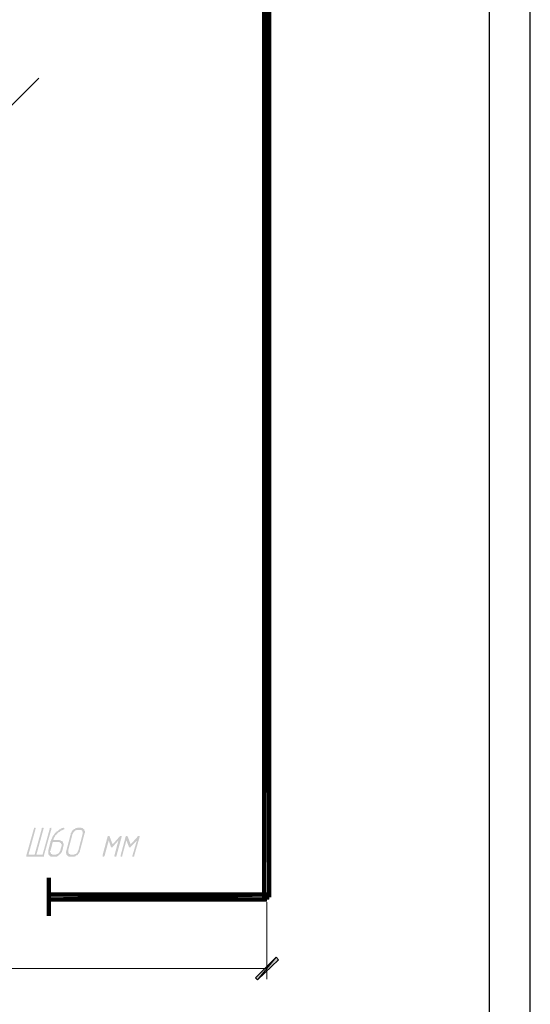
# Model space of a CAD drawing. Header units: metres. Extents: x 703615 to 712205, y 4306166 to 4311183.
# Tile 7 of 256: x 706601 to 706664, y 4306743 to 4306863. Entities that reach past the tile are written whole.
import ezdxf

# ---------------------------------------------------------------- set-up
doc = ezdxf.new("R2010")
doc.units = ezdxf.units.M
doc.header["$LTSCALE"] = 0.5
doc.layers.add('H', color=7, linetype='Continuous', lineweight=100)
doc.layers.add('P', color=250, linetype='Continuous', lineweight=100)

msp = doc.modelspace()

# ---------------------------------------------------------------- hatches: boundary and pattern name
at = {"layer": 'H', "linetype": 'ByBlock'}
for color, points in [(5, [(706631.9, 4306756.09), (706631.31, 4306877.23), (706631.31, 4306756.09), (706631.9, 4306756.09), (706631.31, 4306877.23), (706631.9, 4306877.23)]), (0, [(706603.29, 4306761.3), (706602.54, 4306761.3), (706603.4, 4306764.42), (706603.4, 4306764.53), (706603.35, 4306764.58), (706603.29, 4306764.58), (706603.24, 4306764.53), (706603.19, 4306764.53), (706603.19, 4306764.42), (706602.27, 4306761.19), (706602.27, 4306761.09), (706602.27, 4306761.03), (706602.33, 4306761.03), (706604.32, 4306761.03), (706604.37, 4306761.03), (706604.42, 4306761.03), (706604.42, 4306761.09), (706604.42, 4306761.14), (706604.42, 4306761.19), (706605.34, 4306764.42), (706605.34, 4306764.53), (706605.28, 4306764.58), (706605.23, 4306764.58), (706605.23, 4306764.53), (706605.18, 4306764.53), (706605.12, 4306764.53), (706605.12, 4306764.47), (706605.12, 4306764.42), (706604.26, 4306761.3), (706603.51, 4306761.3), (706604.37, 4306764.42), (706604.37, 4306764.53), (706604.32, 4306764.58), (706604.26, 4306764.58), (706604.21, 4306764.53), (706604.15, 4306764.53), (706604.15, 4306764.42)]), (0, [(706605.5, 4306762.81), (706606.2, 4306762.81), (706606.25, 4306762.81), (706606.3, 4306762.81), (706606.36, 4306762.81), (706606.36, 4306762.75), (706606.41, 4306762.75), (706606.47, 4306762.7), (706606.52, 4306762.65), (706606.52, 4306762.59), (706606.57, 4306762.59), (706606.57, 4306762.54), (706606.57, 4306762.49), (706606.57, 4306762.43), (706606.57, 4306762.32), (706606.41, 4306761.79), (706606.41, 4306761.73), (706606.36, 4306761.68), (706606.36, 4306761.63), (706606.3, 4306761.57), (706606.25, 4306761.46), (706606.2, 4306761.46), (706606.14, 4306761.41), (706606.09, 4306761.36), (706605.98, 4306761.36), (706605.93, 4306761.3), (706605.82, 4306761.3), (706605.77, 4306761.3), (706605.55, 4306761.3), (706605.5, 4306761.3), (706605.44, 4306761.3), (706605.39, 4306761.36), (706605.34, 4306761.36), (706605.28, 4306761.36), (706605.28, 4306761.41), (706605.23, 4306761.46), (706605.23, 4306761.52), (706605.23, 4306761.57), (706605.18, 4306761.63), (706605.18, 4306761.68), (706605.18, 4306761.73), (706605.23, 4306761.79), (706605.5, 4306762.81), (706605.23, 4306762.92), (706604.96, 4306761.79), (706604.96, 4306761.73), (706604.96, 4306761.68), (706604.96, 4306761.63), (706604.96, 4306761.52), (706604.96, 4306761.46), (706604.96, 4306761.41), (706604.96, 4306761.36), (706605.01, 4306761.3), (706605.01, 4306761.25), (706605.07, 4306761.19), (706605.12, 4306761.19), (706605.12, 4306761.14), (706605.18, 4306761.09), (706605.23, 4306761.09), (706605.23, 4306761.03), (706605.28, 4306761.03), (706605.39, 4306761.03), (706605.44, 4306761.03), (706605.5, 4306761.03), (706605.71, 4306761.03), (706605.77, 4306761.03), (706605.82, 4306761.03), (706605.87, 4306761.03), (706605.93, 4306761.03), (706605.98, 4306761.03), (706606.04, 4306761.09), (706606.09, 4306761.09), (706606.14, 4306761.14), (706606.2, 4306761.19), (706606.25, 4306761.19), (706606.3, 4306761.25), (706606.36, 4306761.3), (706606.36, 4306761.36), (706606.41, 4306761.36), (706606.47, 4306761.41), (706606.47, 4306761.46), (706606.52, 4306761.46), (706606.57, 4306761.57), (706606.63, 4306761.63), (706606.63, 4306761.68), (706606.63, 4306761.73), (706606.68, 4306761.79), (706606.79, 4306762.32), (706606.84, 4306762.43), (706606.84, 4306762.49), (706606.84, 4306762.54), (706606.84, 4306762.59), (706606.79, 4306762.65), (706606.79, 4306762.7), (706606.73, 4306762.75), (706606.73, 4306762.81), (706606.73, 4306762.86), (706606.68, 4306762.92), (706606.63, 4306762.92), (706606.63, 4306762.97), (706606.57, 4306762.97), (706606.52, 4306762.97), (706606.47, 4306763.02), (706606.41, 4306763.02), (706606.36, 4306763.02), (706606.3, 4306763.08), (706606.25, 4306763.08), (706605.55, 4306763.08), (706605.55, 4306763.13), (706605.61, 4306763.18), (706605.61, 4306763.29), (706605.66, 4306763.29), (706605.66, 4306763.35), (706605.71, 4306763.4), (706605.71, 4306763.45), (706605.77, 4306763.51), (706605.77, 4306763.56), (706605.82, 4306763.61), (706605.87, 4306763.67), (706605.93, 4306763.67), (706605.93, 4306763.72), (706605.98, 4306763.78), (706606.04, 4306763.83), (706606.09, 4306763.88), (706606.09, 4306763.94), (706606.14, 4306763.94), (706606.2, 4306763.99), (706606.25, 4306764.04), (706606.3, 4306764.04), (706606.36, 4306764.1), (706606.41, 4306764.15), (706606.47, 4306764.21), (706606.52, 4306764.21), (706606.57, 4306764.26), (706606.63, 4306764.26), (706606.73, 4306764.31), (706606.84, 4306764.37), (706606.9, 4306764.37), (706606.9, 4306764.42), (706606.9, 4306764.53), (706606.84, 4306764.53), (706606.79, 4306764.58), (706606.73, 4306764.53), (706606.68, 4306764.53), (706606.63, 4306764.53), (706606.52, 4306764.47), (706606.47, 4306764.47), (706606.47, 4306764.42), (706606.41, 4306764.37), (706606.36, 4306764.37), (706606.3, 4306764.37), (706606.25, 4306764.31), (706606.2, 4306764.26), (706606.14, 4306764.21), (706606.09, 4306764.15), (706606.04, 4306764.15), (706605.98, 4306764.1), (706605.93, 4306764.1), (706605.93, 4306764.04), (706605.87, 4306763.99), (706605.82, 4306763.94), (706605.77, 4306763.88), (706605.77, 4306763.83), (706605.71, 4306763.83), (706605.66, 4306763.72), (706605.66, 4306763.67), (706605.61, 4306763.67), (706605.55, 4306763.61), (706605.5, 4306763.56), (706605.5, 4306763.51), (706605.5, 4306763.45), (706605.44, 4306763.4), (706605.39, 4306763.29), (706605.39, 4306763.24), (706605.34, 4306763.13), (706605.28, 4306763.08), (706605.28, 4306763.02), (706605.28, 4306762.97), (706605.23, 4306762.92)]), (0, [(706608.83, 4306761.79), (706609.37, 4306763.83), (706609.42, 4306763.94), (706609.42, 4306763.99), (706609.42, 4306764.1), (706609.42, 4306764.15), (706609.37, 4306764.21), (706609.37, 4306764.26), (706609.37, 4306764.31), (706609.32, 4306764.37), (706609.26, 4306764.42), (706609.21, 4306764.47), (706609.15, 4306764.53), (706609.1, 4306764.53), (706609.05, 4306764.53), (706608.99, 4306764.53), (706608.99, 4306764.58), (706608.94, 4306764.58), (706608.83, 4306764.58), (706608.62, 4306764.58), (706608.56, 4306764.58), (706608.51, 4306764.58), (706608.46, 4306764.53), (706608.4, 4306764.53), (706608.29, 4306764.53), (706608.24, 4306764.47), (706608.19, 4306764.42), (706608.13, 4306764.42), (706608.08, 4306764.37), (706608.03, 4306764.37), (706608.03, 4306764.31), (706607.97, 4306764.26), (706607.92, 4306764.26), (706607.86, 4306764.21), (706607.86, 4306764.15), (706607.81, 4306764.1), (706607.81, 4306764.04), (706607.76, 4306763.99), (706607.7, 4306763.94), (706607.7, 4306763.83), (706607.16, 4306761.79), (706607.16, 4306761.73), (706607.11, 4306761.68), (706607.11, 4306761.63), (706607.11, 4306761.52), (706607.11, 4306761.46), (706607.16, 4306761.46), (706607.16, 4306761.41), (706607.16, 4306761.36), (706607.16, 4306761.3), (706607.22, 4306761.25), (706607.27, 4306761.19), (706607.33, 4306761.14), (706607.38, 4306761.09), (706607.43, 4306761.09), (706607.43, 4306761.03), (706607.49, 4306761.03), (706607.54, 4306761.03), (706607.59, 4306761.03), (706607.65, 4306761.03), (706607.7, 4306761.03), (706607.92, 4306761.03), (706607.97, 4306761.03), (706608.03, 4306761.03), (706608.08, 4306761.03), (706608.13, 4306761.03), (706608.24, 4306761.09), (706608.29, 4306761.09), (706608.29, 4306761.14), (706608.35, 4306761.19), (706608.4, 4306761.19), (706608.46, 4306761.19), (706608.51, 4306761.25), (706608.56, 4306761.3), (706608.56, 4306761.36), (706608.62, 4306761.36), (706608.67, 4306761.41), (706608.67, 4306761.46), (706608.72, 4306761.52), (706608.78, 4306761.57), (706608.78, 4306761.63), (706608.83, 4306761.63), (706608.83, 4306761.68), (706608.83, 4306761.73), (706608.83, 4306761.79), (706608.62, 4306761.79), (706608.56, 4306761.73), (706608.56, 4306761.68), (706608.56, 4306761.63), (706608.51, 4306761.63), (706608.51, 4306761.57), (706608.46, 4306761.46), (706608.4, 4306761.46), (706608.35, 4306761.41), (706608.29, 4306761.36), (706608.24, 4306761.36), (706608.19, 4306761.36), (706608.13, 4306761.3), (706608.08, 4306761.3), (706608.03, 4306761.3), (706607.7, 4306761.3), (706607.65, 4306761.3), (706607.59, 4306761.36), (706607.54, 4306761.36), (706607.49, 4306761.36), (706607.43, 4306761.41), (706607.43, 4306761.46), (706607.43, 4306761.52), (706607.38, 4306761.57), (706607.38, 4306761.63), (706607.38, 4306761.68), (706607.38, 4306761.73), (706607.38, 4306761.79), (706607.92, 4306763.83), (706607.97, 4306763.83), (706607.97, 4306763.94), (706608.03, 4306763.94), (706608.03, 4306763.99), (706608.08, 4306764.04), (706608.13, 4306764.1), (706608.13, 4306764.15), (706608.19, 4306764.15), (706608.24, 4306764.21), (706608.29, 4306764.26), (706608.35, 4306764.26), (706608.4, 4306764.31), (706608.46, 4306764.31), (706608.51, 4306764.31), (706608.56, 4306764.31), (706608.83, 4306764.31), (706608.89, 4306764.31), (706608.94, 4306764.31), (706608.99, 4306764.26), (706609.05, 4306764.26), (706609.1, 4306764.21), (706609.1, 4306764.15), (706609.1, 4306764.1), (706609.15, 4306764.1), (706609.15, 4306764.04), (706609.15, 4306763.99), (706609.15, 4306763.94), (706609.15, 4306763.83), (706608.62, 4306761.79)]), (0, [(706613.29, 4306761.19), (706613.89, 4306763.4), (706613.89, 4306763.51), (706613.89, 4306763.56), (706613.83, 4306763.56), (706613.78, 4306763.56), (706613.72, 4306763.56), (706613.67, 4306763.51), (706612.81, 4306762.54), (706612.43, 4306763.51), (706612.43, 4306763.56), (706612.38, 4306763.56), (706612.33, 4306763.56), (706612.27, 4306763.56), (706612.22, 4306763.51), (706612.17, 4306763.45), (706612.17, 4306763.4), (706611.57, 4306761.19), (706611.57, 4306761.09), (706611.57, 4306761.03), (706611.63, 4306761.03), (706611.68, 4306761.03), (706611.74, 4306761.03), (706611.79, 4306761.09), (706611.84, 4306761.14), (706611.84, 4306761.19), (706612.33, 4306763.02), (706612.6, 4306762.22), (706612.65, 4306762.16), (706612.7, 4306762.16), (706612.81, 4306762.16), (706612.81, 4306762.22), (706613.51, 4306763.02), (706613.03, 4306761.19), (706613.03, 4306761.09), (706613.08, 4306761.03), (706613.13, 4306761.03), (706613.19, 4306761.03), (706613.24, 4306761.03), (706613.24, 4306761.09), (706613.24, 4306761.14)]), (0, [(706615.45, 4306761.19), (706616.09, 4306763.4), (706616.09, 4306763.51), (706616.09, 4306763.56), (706616.04, 4306763.56), (706615.93, 4306763.56), (706615.88, 4306763.56), (706615.88, 4306763.51), (706615.01, 4306762.54), (706614.64, 4306763.51), (706614.58, 4306763.56), (706614.53, 4306763.56), (706614.48, 4306763.56), (706614.42, 4306763.51), (706614.37, 4306763.45), (706614.37, 4306763.4), (706613.78, 4306761.19), (706613.78, 4306761.09), (706613.78, 4306761.03), (706613.83, 4306761.03), (706613.94, 4306761.03), (706613.99, 4306761.09), (706613.99, 4306761.14), (706613.99, 4306761.19), (706614.48, 4306763.02), (706614.8, 4306762.22), (706614.8, 4306762.16), (706614.85, 4306762.16), (706614.91, 4306762.16), (706614.96, 4306762.16), (706615.01, 4306762.22), (706615.77, 4306763.02), (706615.23, 4306761.19), (706615.23, 4306761.09), (706615.23, 4306761.03), (706615.28, 4306761.03), (706615.34, 4306761.03), (706615.39, 4306761.03), (706615.45, 4306761.09), (706615.45, 4306761.14)]), (5, [(706605.01, 4306755.82), (706631.63, 4306756.41), (706605.01, 4306756.41), (706605.01, 4306755.82), (706631.63, 4306756.41), (706631.63, 4306755.82)])]:
    msp.add_hatch(color=color, dxfattribs=at).paths.add_polyline_path(points)
at = {"layer": 'H', "linetype": 'ByBlock', "lineweight": 9}
msp.add_hatch(color=0, dxfattribs=at).paths.add_polyline_path([(706630.5, 4306745.98), (706632.76, 4306748.77), (706630.23, 4306746.25), (706630.5, 4306745.98), (706632.76, 4306748.77), (706633.03, 4306748.45)])

# ---------------------------------------------------------------- linework, layer by layer
at = {"linetype": 'Continuous', "lineweight": 25, "ltscale": 100, "elevation": 321.54}
msp.add_lwpolyline([(706453.78, 4306635.04), (706663.78, 4306635.04), (706663.78, 4306932.04), (706453.78, 4306932.04), (706453.78, 4306635.04)], dxfattribs=at)
at = {"linetype": 'Continuous', "lineweight": 30, "ltscale": 100, "elevation": 321.54}
msp.add_lwpolyline([(706473.78, 4306640.04), (706658.78, 4306640.04), (706658.78, 4306927.04), (706473.78, 4306927.04), (706473.78, 4306640.04)], dxfattribs=at)
at = {"layer": 'P', "color": 5, "linetype": 'ByBlock'}
for p, q in [((706631.9, 4306756.09, 321.54), (706631.31, 4306877.23, 321.54)), ((706631.31, 4306877.23, 321.54), (706631.31, 4306756.09, 321.54)), ((706631.9, 4306756.09, 321.54), (706631.31, 4306877.23, 321.54)), ((706631.9, 4306877.23, 321.54), (706631.9, 4306756.09, 321.54)), ((706605.01, 4306758.45, 321.54), (706605.01, 4306753.83, 321.54)), ((706605.01, 4306756.41, 321.54), (706605.01, 4306755.82, 321.54)), ((706605.01, 4306755.82, 321.54), (706631.63, 4306756.41, 321.54)), ((706631.63, 4306756.41, 321.54), (706605.01, 4306756.41, 321.54)), ((706605.01, 4306755.82, 321.54), (706631.63, 4306756.41, 321.54)), ((706631.63, 4306756.41, 321.54), (706631.63, 4306755.82, 321.54)), ((706631.63, 4306755.82, 321.54), (706605.01, 4306755.82, 321.54)), ((706631.31, 4306756.09, 321.54), (706631.9, 4306756.09, 321.54))]:
    msp.add_line(p, q, dxfattribs=at)
at = {"layer": 'P', "color": 0, "linetype": 'ByBlock', "lineweight": 25}
msp.add_line((706603.78, 4306856.08, 321.54), (706600.18, 4306852.48, 321.54), dxfattribs=at)
at = {"layer": 'P', "color": 0, "linetype": 'ByBlock', "lineweight": 9}
for p, q in [((706631.63, 4306755.5, 321.54), (706631.63, 4306746.09, 321.54)), ((706632.76, 4306748.77, 321.54), (706630.23, 4306746.25, 321.54)), ((706630.5, 4306745.98, 321.54), (706632.76, 4306748.77, 321.54)), ((706630.5, 4306745.98, 321.54), (706632.76, 4306748.77, 321.54)), ((706633.03, 4306748.45, 321.54), (706630.5, 4306745.98, 321.54)), ((706632.76, 4306748.77, 321.54), (706633.03, 4306748.45, 321.54)), ((706631.63, 4306747.38, 321.54), (706510.54, 4306747.38, 321.54)), ((706630.23, 4306746.25, 321.54), (706630.5, 4306745.98, 321.54))]:
    msp.add_line(p, q, dxfattribs=at)

doc.saveas('drawing.dxf')
